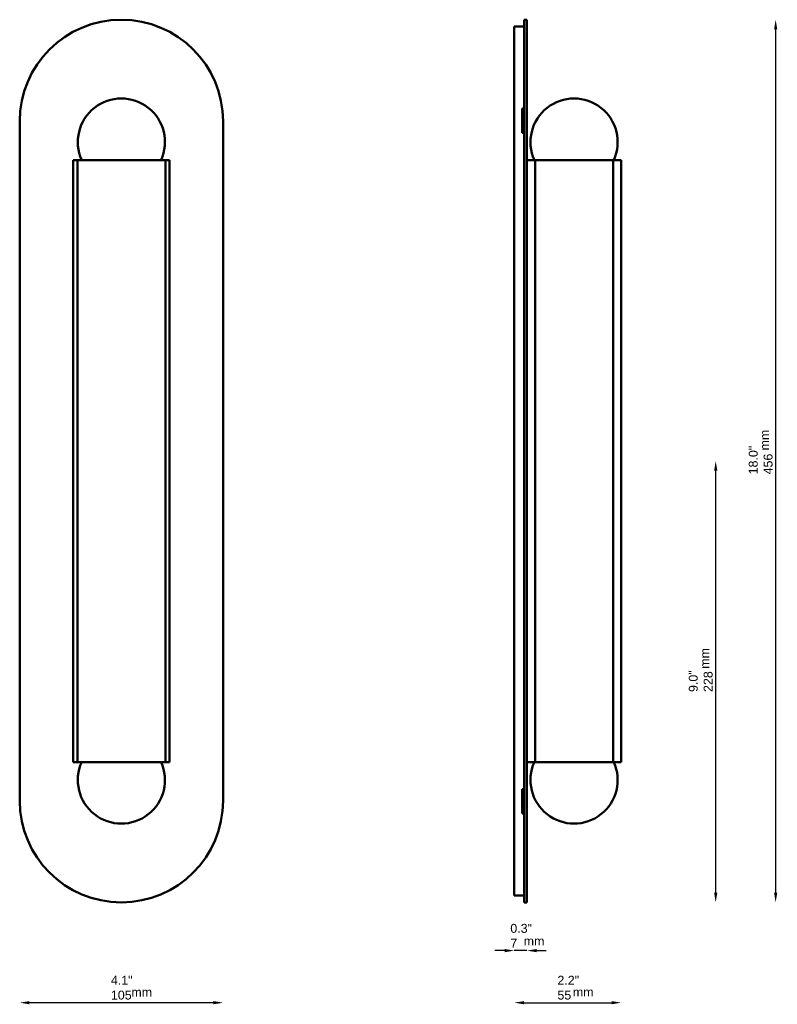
# Model space of a CAD drawing. Header units: millimetres. Extents: x 258 to 649, y 43 to 552.
import ezdxf

# ---------------------------------------------------------------- set-up
doc = ezdxf.new("R2010")
doc.units = ezdxf.units.MM
doc.header["$LTSCALE"] = 2
for name, color, linetype, lineweight in [('Symbol (ISO)', 7, 'Continuous', 25), ('Widoczne (ISO)', 7, 'Continuous', 50), ('Wymiar (ISO)', 7, 'Continuous', 25)]:
    doc.layers.add(name, color=color, linetype=linetype, lineweight=lineweight)
doc.styles.add('Tekst notatki (ISO)', font='arial.ttf')
doc.dimstyles.new('Domyślne (ISO)', dxfattribs={"dimscale": 2, "dimtxt": 2.3, "dimasz": 2.5, "dimexe": 3.175, "dimexo": 0, "dimgap": 0.762, "dimtad": 1, "dimdec": 1, "dimlfac": 0.03937, "dimzin": 0, "dimdsep": 46, "dimtxsty": 'Tekst notatki (ISO)', "dimcen": 0.09, "dimdle": 10, "dimclrd": 256, "dimclre": 256, "dimclrt": 256, "dimazin": 2, "dimtfac": 1, "dimtmove": 0, "dimatfit": 3, "dimfxl": 0, "dimtolj": 1, "dimlwd": -1, "dimlwe": -1, "dimarcsym": 0})

# ---------------------------------------------------------------- blocks, each defined once
blk = doc.blocks.new('*D4')
at = {"layer": 'Defpoints', "color": 0, "transparency": 16777216}
for p in [(257.87, 148.33), (362.87, 148.33), (257.87, 44)]:
    blk.add_point(p, dxfattribs=at)
at = {"layer": 'Wymiar (ISO)', "transparency": 16777216}
blk.add_line((357.87, 44), (262.87, 44), dxfattribs=at)
for points in [[(262.87, 44.83), (262.87, 43.17), (257.87, 44)], [(357.87, 44.83), (357.87, 43.17), (362.87, 44)]]:
    blk.add_solid(points, dxfattribs=at)
at = {"layer": 'Wymiar (ISO)', "transparency": 16777216, "insert": (304.96, 57.91), "char_height": 4.6, "attachment_point": 1, "style": 'Tekst notatki (ISO)'}
blk.add_mtext('\\A1;4.1"\\P105', dxfattribs=at)
blk = doc.blocks.new('*D5')
at = {"layer": 'Defpoints', "color": 0, "transparency": 16777216}
for p in [(568.48, 168.33), (513.28, 148.33), (568.48, 44)]:
    blk.add_point(p, dxfattribs=at)
at = {"layer": 'Wymiar (ISO)', "transparency": 16777216}
blk.add_line((518.28, 44), (563.48, 44), dxfattribs=at)
for points in [[(518.28, 44.83), (518.28, 43.17), (513.28, 44)], [(563.48, 44.83), (563.48, 43.17), (568.48, 44)]]:
    blk.add_solid(points, dxfattribs=at)
at = {"layer": 'Wymiar (ISO)', "transparency": 16777216, "insert": (535.52, 57.89), "char_height": 4.6, "attachment_point": 1, "style": 'Tekst notatki (ISO)'}
blk.add_mtext('\\A1;2.2"\\P55', dxfattribs=at)
blk = doc.blocks.new('*D6')
at = {"layer": 'Defpoints', "color": 0, "transparency": 16777216}
for p in [(519.78, 551.83), (648.24, 551.83), (519.78, 95.83)]:
    blk.add_point(p, dxfattribs=at)
at = {"layer": 'Wymiar (ISO)', "transparency": 16777216}
blk.add_line((648.24, 100.83), (648.24, 546.83), dxfattribs=at)
for points in [[(647.4, 546.83), (649.07, 546.83), (648.24, 551.83)], [(647.4, 100.83), (649.07, 100.83), (648.24, 95.83)]]:
    blk.add_solid(points, dxfattribs=at)
at = {"layer": 'Wymiar (ISO)', "transparency": 16777216, "insert": (634.33, 316.93), "char_height": 4.6, "attachment_point": 1, "rotation": 90, "style": 'Tekst notatki (ISO)'}
blk.add_mtext('\\A1;18.0"\\P456', dxfattribs=at)
blk = doc.blocks.new('*D7')
at = {"layer": 'Defpoints', "color": 0, "transparency": 16777216}
for p in [(513.28, 323.83), (617.28, 323.83), (519.78, 95.83)]:
    blk.add_point(p, dxfattribs=at)
at = {"layer": 'Wymiar (ISO)', "transparency": 16777216}
blk.add_line((617.28, 100.83), (617.28, 318.83), dxfattribs=at)
for points in [[(616.45, 318.83), (618.11, 318.83), (617.28, 323.83)], [(616.45, 100.83), (618.11, 100.83), (617.28, 95.83)]]:
    blk.add_solid(points, dxfattribs=at)
at = {"layer": 'Wymiar (ISO)', "transparency": 16777216, "insert": (603.37, 204.51), "char_height": 4.6, "attachment_point": 1, "rotation": 90, "style": 'Tekst notatki (ISO)'}
blk.add_mtext('\\A1;9.0"\\P228', dxfattribs=at)
blk = doc.blocks.new('*D8')
at = {"layer": 'Defpoints', "color": 0, "transparency": 16777216}
for p in [(513.28, 99.33), (519.78, 95.83), (513.28, 70.91)]:
    blk.add_point(p, dxfattribs=at)
at = {"layer": 'Wymiar (ISO)', "transparency": 16777216}
for p, q in [((508.28, 70.91), (503.28, 70.91)), ((519.78, 70.91), (513.28, 70.91)), ((524.78, 70.91), (529.78, 70.91))]:
    blk.add_line(p, q, dxfattribs=at)
for points in [[(508.28, 71.74), (508.28, 70.07), (513.28, 70.91)], [(524.78, 71.74), (524.78, 70.07), (519.78, 70.91)]]:
    blk.add_solid(points, dxfattribs=at)
at = {"layer": 'Wymiar (ISO)', "transparency": 16777216, "insert": (511.21, 84.71), "char_height": 4.6, "attachment_point": 1, "style": 'Tekst notatki (ISO)'}
blk.add_mtext('\\A1;0.3"\\P7', dxfattribs=at)

msp = doc.modelspace()

# ---------------------------------------------------------------- linework, layer by layer
at = {"layer": 'Widoczne (ISO)'}
for p, q in [((518.28, 551.83), (518.28, 499.33)), ((519.78, 551.83), (518.28, 551.83)), ((519.78, 499.33), (519.78, 551.83)), ((513.28, 499.33), (513.28, 548.33)), ((513.28, 548.33), (518.28, 548.33)), ((517.28, 505.97), (518.28, 505.97)), ((517.28, 505.97), (517.28, 499.33)), ((517.78, 505.97), (517.78, 501.33)), ((257.87, 499.33), (257.87, 148.33)), ((362.87, 148.33), (362.87, 499.33)), ((513.28, 499.33), (513.28, 148.33)), ((518.28, 500.33), (517.28, 500.33)), ((517.28, 493.39), (517.28, 499.33)), ((518.28, 501.33), (517.78, 501.33)), ((518.28, 148.33), (518.28, 499.33)), ((519.78, 499.33), (519.78, 148.33)), ((518.28, 493.39), (517.28, 493.39)), ((285.47, 479.33), (286.37, 479.33)), ((285.47, 479.33), (285.47, 168.33)), ((287.64, 479.33), (286.37, 479.33)), ((287.64, 479.33), (289.68, 479.33)), ((287.64, 479.33), (287.64, 168.33)), ((291.51, 479.33), (289.68, 479.33)), ((293.54, 479.33), (291.51, 479.33)), ((293.73, 479.33), (293.54, 479.33)), ((293.73, 479.33), (297.09, 479.33)), ((299.01, 479.33), (297.09, 479.33)), ((301.93, 479.33), (299.01, 479.33)), ((302.94, 479.33), (301.93, 479.33)), ((302.94, 479.33), (307.12, 479.33)), ((308.75, 479.33), (307.12, 479.33)), ((312, 479.33), (308.75, 479.33)), ((313.62, 479.33), (312, 479.33)), ((313.62, 479.33), (317.8, 479.33)), ((318.81, 479.33), (317.8, 479.33)), ((321.74, 479.33), (318.81, 479.33)), ((323.66, 479.33), (321.74, 479.33)), ((323.66, 479.33), (327.01, 479.33)), ((327.21, 479.33), (327.01, 479.33)), ((329.23, 479.33), (327.21, 479.33)), ((331.06, 479.33), (329.23, 479.33)), ((331.06, 479.33), (333.1, 479.33)), ((334.37, 479.33), (333.1, 479.33)), ((333.1, 479.33), (333.1, 168.33)), ((334.37, 479.33), (335.27, 479.33)), ((335.27, 479.33), (335.27, 168.33)), ((519.78, 479.33), (521.21, 479.33)), ((522.86, 479.33), (521.21, 479.33)), ((524.01, 479.33), (522.86, 479.33)), ((524.01, 479.33), (526.7, 479.33)), ((524.01, 479.33), (524.01, 168.33)), ((528.63, 479.33), (526.7, 479.33)), ((531.17, 479.33), (528.63, 479.33)), ((531.79, 479.33), (531.17, 479.33)), ((531.79, 479.33), (535.65, 479.33)), ((537.47, 479.33), (535.65, 479.33)), ((540.63, 479.33), (537.47, 479.33)), ((541.99, 479.33), (540.63, 479.33)), ((541.99, 479.33), (546.27, 479.33)), ((547.63, 479.33), (546.27, 479.33)), ((550.79, 479.33), (547.63, 479.33)), ((552.61, 479.33), (550.79, 479.33)), ((552.61, 479.33), (556.47, 479.33)), ((557.09, 479.33), (556.47, 479.33)), ((559.63, 479.33), (557.09, 479.33)), ((561.56, 479.33), (559.63, 479.33)), ((561.56, 479.33), (564.25, 479.33)), ((565.4, 479.33), (564.25, 479.33)), ((564.25, 479.33), (564.25, 168.33)), ((567.05, 479.33), (565.4, 479.33)), ((567.05, 479.33), (568.48, 479.33)), ((568.48, 479.33), (568.48, 168.33)), ((285.47, 168.33), (286.37, 168.33)), ((287.64, 168.33), (286.37, 168.33)), ((287.64, 168.33), (289.68, 168.33)), ((291.51, 168.33), (289.68, 168.33)), ((293.54, 168.33), (291.51, 168.33)), ((293.73, 168.33), (293.54, 168.33)), ((293.73, 168.33), (297.09, 168.33)), ((299.01, 168.33), (297.09, 168.33)), ((301.93, 168.33), (299.01, 168.33)), ((302.94, 168.33), (301.93, 168.33)), ((302.94, 168.33), (307.12, 168.33)), ((308.75, 168.33), (307.12, 168.33)), ((312, 168.33), (308.75, 168.33)), ((313.62, 168.33), (312, 168.33)), ((313.62, 168.33), (317.8, 168.33)), ((318.81, 168.33), (317.8, 168.33)), ((321.74, 168.33), (318.81, 168.33)), ((323.66, 168.33), (321.74, 168.33)), ((323.66, 168.33), (327.01, 168.33)), ((327.21, 168.33), (327.01, 168.33)), ((329.23, 168.33), (327.21, 168.33)), ((331.06, 168.33), (329.23, 168.33)), ((331.06, 168.33), (333.1, 168.33)), ((334.37, 168.33), (333.1, 168.33)), ((334.37, 168.33), (335.27, 168.33)), ((519.78, 168.33), (521.21, 168.33)), ((522.86, 168.33), (521.21, 168.33)), ((524.01, 168.33), (522.86, 168.33)), ((524.01, 168.33), (526.7, 168.33)), ((528.63, 168.33), (526.7, 168.33)), ((531.17, 168.33), (528.63, 168.33)), ((531.79, 168.33), (531.17, 168.33)), ((531.79, 168.33), (535.65, 168.33)), ((537.47, 168.33), (535.65, 168.33)), ((540.63, 168.33), (537.47, 168.33)), ((541.99, 168.33), (540.63, 168.33)), ((541.99, 168.33), (546.27, 168.33)), ((547.63, 168.33), (546.27, 168.33)), ((550.79, 168.33), (547.63, 168.33)), ((552.61, 168.33), (550.79, 168.33)), ((552.61, 168.33), (556.47, 168.33)), ((557.09, 168.33), (556.47, 168.33)), ((559.63, 168.33), (557.09, 168.33)), ((561.56, 168.33), (559.63, 168.33)), ((561.56, 168.33), (564.25, 168.33)), ((565.4, 168.33), (564.25, 168.33)), ((567.05, 168.33), (565.4, 168.33)), ((567.05, 168.33), (568.48, 168.33)), ((517.28, 154.27), (518.28, 154.27)), ((517.28, 148.33), (517.28, 154.27)), ((513.28, 99.33), (513.28, 148.33)), ((517.28, 148.33), (517.28, 141.69)), ((518.28, 148.33), (518.28, 95.83)), ((519.78, 95.83), (519.78, 148.33)), ((518.28, 147.33), (517.28, 147.33)), ((517.78, 146.33), (517.78, 141.69)), ((518.28, 146.33), (517.78, 146.33)), ((518.28, 141.69), (517.28, 141.69)), ((513.28, 99.33), (518.28, 99.33)), ((519.78, 95.83), (518.28, 95.83))]:
    msp.add_line(p, q, dxfattribs=at)
for centre, radius, start, end in [((310.37, 499.33), 52.5, 0, 180), ((310.37, 488.63), 22.5, 335.5856, 204.4144), ((544.13, 488.63), 22.5, 335.5856, 204.4144), ((310.37, 159.03), 22.5, 155.5856, 24.4144), ((544.13, 159.03), 22.5, 155.5856, 24.4144), ((310.37, 148.33), 52.5, 180, 0)]:
    msp.add_arc(centre, radius, start, end, dxfattribs=at)
msp.add_open_spline([(519.78, 325.78), (519.78, 325.7), (519.78, 325.63), (519.79, 324.98), (519.8, 324.39), (519.8, 323.27), (519.79, 322.67), (519.78, 322.03), (519.78, 321.95), (519.78, 321.88)], degree=3, knots=[2.104043, 2.104043, 2.104043, 2.104043, 2.1275807, 2.1275807, 2.2946928, 2.2946928, 2.4618048, 2.4618048, 2.4853426, 2.4853426, 2.4853426, 2.4853426], dxfattribs=at)

# ---------------------------------------------------------------- texts
at = {"layer": 'Symbol (ISO)', "char_height": 4.6, "width": 10.7076, "attachment_point": 1, "rotation": 90, "style": 'Tekst notatki (ISO)'}
for insert in [(640.21, 329.31), (609.3, 216.52)]:
    msp.add_mtext('\\fArial|b0|i0;mm', dxfattribs=dict(at, insert=insert))
at = {"layer": 'Symbol (ISO)', "char_height": 4.6, "width": 10.7076, "attachment_point": 1, "style": 'Tekst notatki (ISO)'}
for insert in [(518.11, 78.17), (315.52, 51.75), (543.49, 51.8)]:
    msp.add_mtext('\\fArial|b0|i0;mm', dxfattribs=dict(at, insert=insert))

# ---------------------------------------------------------------- dimensions: what is measured, and where the dimension line sits
at = {"layer": 'Wymiar (ISO)'}
for base, p1, p2, angle, text, override, picture, middle in [((648.24, 551.83), (519.78, 95.83), (519.78, 551.83), 90, '<>"\\P456', {"dimgap": 0.762, "dimdec": 1, "dimlfac": 0.03937, "dimpost": '\\X', "dimse1": 1, "dimse2": 1, "dimtol": 0, "dimlim": 0, "dimtp": 0, "dimtm": 0, "dimtdec": 2, "dimtofl": 0, "dimatfit": 1, "dimtvp": -0.25}, '*D6', (648.24, 323.83)), ((617.28, 323.83), (519.78, 95.83), (513.28, 323.83), 90, '<>"\\P228', {"dimgap": 0.762, "dimdec": 1, "dimlfac": 0.03937, "dimpost": '\\X', "dimse1": 1, "dimse2": 1, "dimtol": 0, "dimlim": 0, "dimtp": 0, "dimtm": 0, "dimtdec": 2, "dimtofl": 0, "dimatfit": 1, "dimtvp": -0.25}, '*D7', (617.28, 209.83)), ((568.48, 44), (513.28, 148.33), (568.48, 168.33), 180, '<>"\\P55', {"dimgap": 0.762, "dimdec": 1, "dimlfac": 0.03937, "dimpost": '\\X', "dimse1": 1, "dimse2": 1, "dimtol": 0, "dimlim": 0, "dimtp": 0, "dimtm": 0, "dimtdec": 2, "dimtofl": 0, "dimatfit": 1, "dimtvp": -0.25}, '*D5', (540.88, 44)), ((513.28, 70.91), (519.78, 95.83), (513.28, 99.33), 180, '<>"\\P7', {"dimgap": 0.762, "dimdec": 1, "dimlfac": 0.03937, "dimpost": '\\X', "dimse1": 1, "dimse2": 1, "dimtol": 0, "dimlim": 0, "dimtp": 0, "dimtm": 0, "dimtdec": 2, "dimtofl": 1, "dimatfit": 1, "dimtvp": -0.25}, '*D8', (516.53, 70.91))]:
    dim = msp.add_linear_dim(base=base, p1=p1, p2=p2, angle=angle, text=text, dimstyle='Domyślne (ISO)', override=override, dxfattribs=at)
    dim.commit()
    dim.dimension.update_dxf_attribs({"geometry": picture, "text_midpoint": middle, "dimtype": 160})
dim = msp.add_linear_dim(base=(257.87, 44), p1=(362.87, 148.33), p2=(257.87, 148.33), text='<>"\\P105', dimstyle='Domyślne (ISO)', override={"dimgap": 0.762, "dimdec": 1, "dimlfac": 0.03937, "dimpost": '\\X', "dimse1": 1, "dimse2": 1, "dimtol": 0, "dimlim": 0, "dimtp": 0, "dimtm": 0, "dimtdec": 2, "dimtofl": 0, "dimatfit": 1, "dimtvp": -0.25}, dxfattribs=at)
dim.commit()
dim.dimension.update_dxf_attribs({"geometry": '*D4', "text_midpoint": (310.37, 44), "dimtype": 160})

doc.saveas('drawing.dxf')
